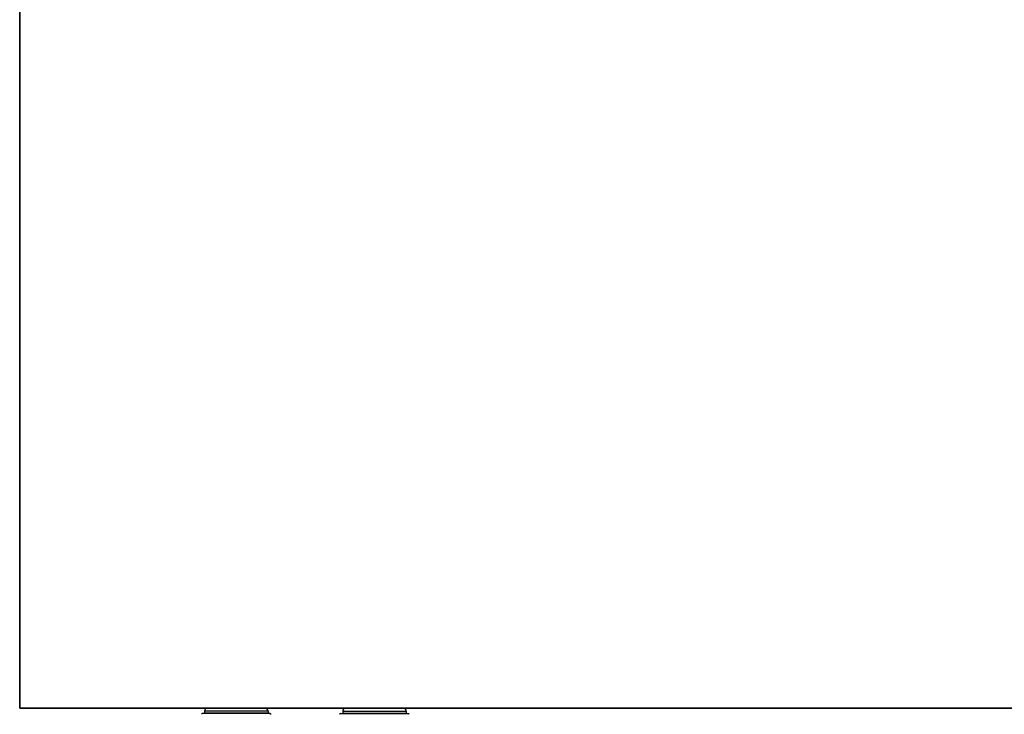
# Model space of a CAD drawing. Header units: millimetres. Extents: x -727 to 69715, y -15705 to 98123.
# Tile 224 of 256: x 48236 to 48592, y -12717 to -12466. Entities that reach past the tile are written whole.
import ezdxf

# ---------------------------------------------------------------- set-up
doc = ezdxf.new("R2010")
doc.units = ezdxf.units.MM
doc.layers.add('UT_ZAŘÍZENÍ - OT', color=3, linetype='Continuous', lineweight=35)

msp = doc.modelspace()

# ---------------------------------------------------------------- linework, layer by layer
at = {"color": 0, "linetype": 'Continuous'}
for p, q in [((48301.75, -12716.76), (48301.45, -12717.06)), ((48326.35, -12716.76), (48301.75, -12716.76)), ((48325.55, -12715.96), (48302.55, -12715.96)), ((48302.55, -12715.96), (48302.55, -12716.66)), ((48325.55, -12716.66), (48302.55, -12716.66)), ((48324.45, -12714.86), (48303.65, -12714.86)), ((48325.55, -12715.96), (48325.55, -12716.66)), ((48326.35, -12716.76), (48326.65, -12717.06)), ((48351.75, -12716.76), (48351.45, -12717.06)), ((48351.75, -12716.76), (48376.35, -12716.76)), ((48352.55, -12715.96), (48352.55, -12716.66)), ((48352.55, -12715.96), (48375.55, -12715.96)), ((48352.55, -12716.66), (48375.55, -12716.66)), ((48353.65, -12714.86), (48374.45, -12714.86)), ((48375.55, -12715.96), (48375.55, -12716.66)), ((48376.35, -12716.76), (48376.65, -12717.06))]:
    msp.add_line(p, q, dxfattribs=at)
for centre, start, end in [((48303.65, -12715.96), 90, 180), ((48303.65, -12716.66), 180, 185.2187), ((48324.45, -12715.96), 0, 90), ((48324.45, -12716.66), 354.7813, 0), ((48353.65, -12715.96), 90, 180), ((48353.65, -12716.66), 180, 185.2187), ((48374.45, -12715.96), 0, 90), ((48374.45, -12716.66), 354.7813, 0)]:
    msp.add_arc(centre, 1.1, start, end, dxfattribs=at)
at = {"layer": 'UT_ZAŘÍZENÍ - OT', "linetype": 'Continuous'}
for p, q in [((48235.73, -12214.86), (48235.73, -12714.86)), ((48235.73, -12714.86), (49435.73, -12714.86))]:
    msp.add_line(p, q, dxfattribs=at)

doc.saveas('drawing.dxf')
